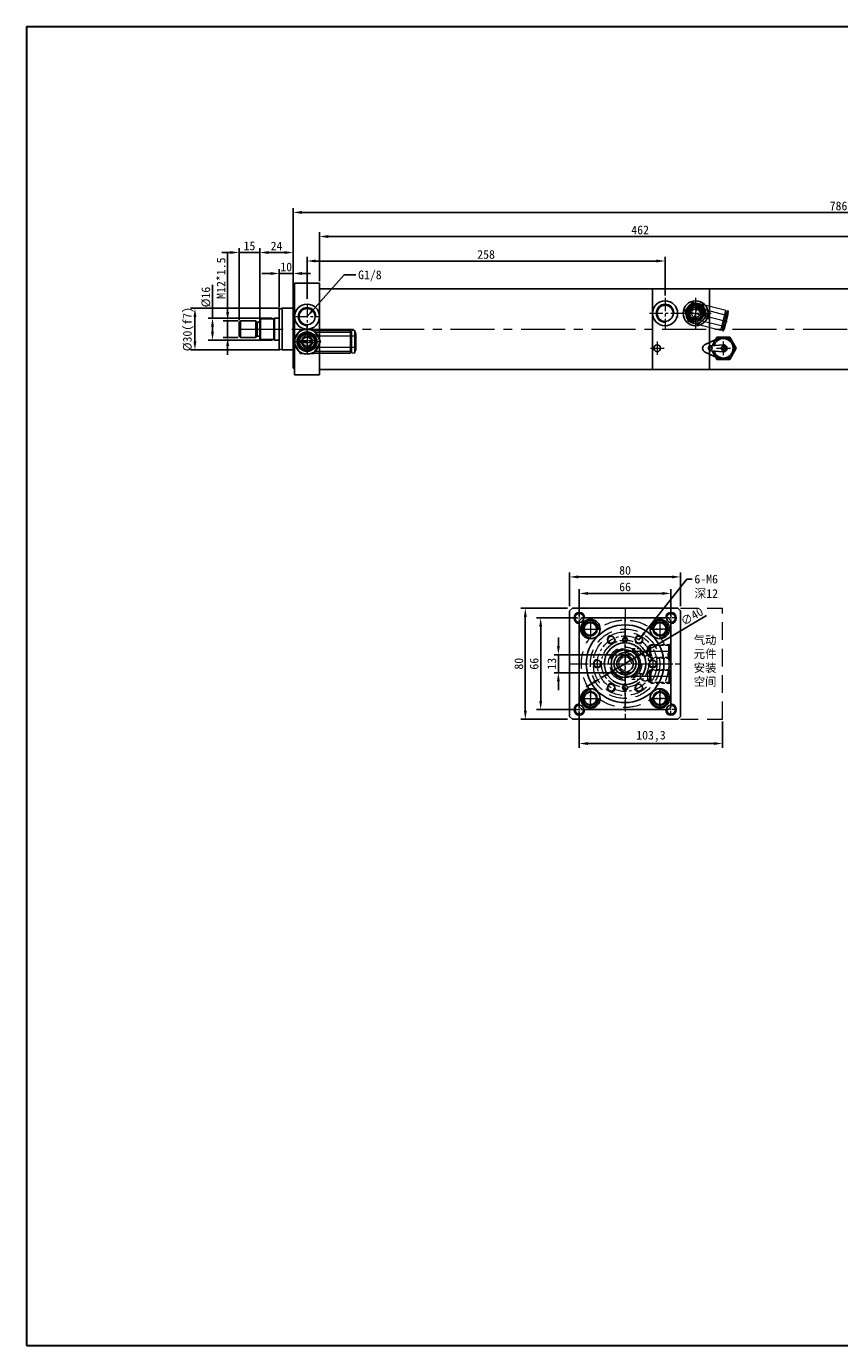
# Model space of a CAD drawing. Header units: millimetres. Extents: x 1491 to 2891, y 8297 to 9247.
# Tile 1 of 15: x 1491 to 2077, y 8297 to 9247. Entities that reach past the tile are written whole.
import ezdxf

# ---------------------------------------------------------------- set-up
doc = ezdxf.new("R2010")
doc.units = ezdxf.units.MM
doc.header["$MEASUREMENT"] = 0
doc.linetypes.add('CENTER', pattern=[50.8, 31.75, -6.35, 6.35, -6.35])
doc.linetypes.add('DASHED', pattern=[19.05, 12.7, -6.35])
doc.layers.get('Defpoints').update_dxf_attribs({"lineweight": 25})
for name, color, linetype, lineweight in [('图层1', 7, 'Continuous', 25), ('图层2', 3, 'CENTER', 13), ('图层3', 2, 'Continuous', 13), ('图层4', 1, 'Continuous', 30), ('图层5', 5, 'DASHED', 13), ('图层7', 4, 'Continuous', 13)]:
    doc.layers.add(name, color=color, linetype=linetype, lineweight=lineweight)
doc.dimstyles.new('ISO-25', dxfattribs={"dimscale": 2, "dimtxt": 2.5, "dimasz": 2.5, "dimexe": 1.25, "dimexo": 0.625, "dimtad": 1, "dimtxsty": 'Standard', "dimcen": 2.5, "dimadec": 0, "dimazin": 0, "dimtfac": 1, "dimtmove": 0, "dimatfit": 3, "dimfxl": 1, "dimarcsym": 0})

# ---------------------------------------------------------------- blocks, each defined once
blk = doc.blocks.new('*D4375')
at = {"layer": 'Defpoints', "color": 0}
for p in [(1635.88, 9035.37), (1645.12, 9035.37), (1645.12, 9023.37)]:
    blk.add_point(p, dxfattribs=at)
at = {"layer": '图层3', "color": 0, "lineweight": -2}
for p, q in [((1635.88, 9041.62), (1635.88, 9084.33)), ((1643.56, 9035.37), (1632.75, 9035.37)), ((1635.88, 9023.37), (1635.88, 9035.37)), ((1643.56, 9023.37), (1632.75, 9023.37)), ((1635.88, 9017.12), (1635.88, 9010.87))]:
    blk.add_line(p, q, dxfattribs=at)
at = {"layer": '图层3', "color": 0}
for points in [[(1634.84, 9041.62), (1636.92, 9041.62), (1635.88, 9035.37)], [(1636.92, 9017.12), (1634.84, 9017.12), (1635.88, 9023.37)]]:
    blk.add_solid(points, dxfattribs=at)
at = {"layer": '图层3', "color": 0, "insert": (1631.19, 9066.1), "char_height": 6.25, "attachment_point": 5, "rotation": 90}
blk.add_mtext('M12*1.5', dxfattribs=at)
blk = doc.blocks.new('*D4376')
at = {"layer": 'Defpoints', "color": 0}
for p in [(1669.62, 9037.37), (1624.98, 9021.37), (1669.62, 9021.37)]:
    blk.add_point(p, dxfattribs=at)
at = {"layer": '图层3', "color": 0, "lineweight": -2}
for p, q in [((1624.98, 9037.37), (1624.98, 9061.33)), ((1668.06, 9037.37), (1621.86, 9037.37)), ((1624.98, 9031.12), (1624.98, 9027.62)), ((1668.06, 9021.37), (1621.86, 9021.37))]:
    blk.add_line(p, q, dxfattribs=at)
at = {"layer": '图层3', "color": 0}
for points in [[(1626.02, 9031.12), (1623.94, 9031.12), (1624.98, 9037.37)], [(1623.94, 9027.62), (1626.02, 9027.62), (1624.98, 9021.37)]]:
    blk.add_solid(points, dxfattribs=at)
at = {"layer": '图层3', "color": 0, "insert": (1620.29, 9052.48), "char_height": 6.25, "attachment_point": 5, "rotation": 90}
blk.add_mtext('%%c16', dxfattribs=at)
blk = doc.blocks.new('*D4377')
at = {"layer": 'Defpoints', "color": 0}
for p in [(1675.12, 9044.37), (1612.34, 9014.37), (1675.12, 9014.37)]:
    blk.add_point(p, dxfattribs=at)
at = {"layer": '图层3', "color": 0, "lineweight": -2}
for p, q in [((1673.56, 9044.37), (1609.22, 9044.37)), ((1612.34, 9038.12), (1612.34, 9020.62)), ((1673.56, 9014.37), (1609.22, 9014.37))]:
    blk.add_line(p, q, dxfattribs=at)
at = {"layer": '图层3', "color": 0}
for points in [[(1613.38, 9038.12), (1611.3, 9038.12), (1612.34, 9044.37)], [(1611.3, 9020.62), (1613.38, 9020.62), (1612.34, 9014.37)]]:
    blk.add_solid(points, dxfattribs=at)
at = {"layer": '图层3', "color": 0, "insert": (1607.65, 9029.37), "char_height": 6.25, "attachment_point": 5, "rotation": 90}
blk.add_mtext('%%c30(f7)', dxfattribs=at)
blk = doc.blocks.new('*D4378')
at = {"layer": 'Defpoints', "color": 0}
for p in [(1683.12, 9069.45), (1673.12, 9043.84), (1683.12, 9043.84)]:
    blk.add_point(p, dxfattribs=at)
at = {"layer": '图层3', "color": 0, "lineweight": -2}
for p, q in [((1673.12, 9045.4), (1673.12, 9072.57)), ((1683.12, 9045.4), (1683.12, 9072.57)), ((1666.87, 9069.45), (1660.62, 9069.45)), ((1673.12, 9069.45), (1683.12, 9069.45)), ((1689.37, 9069.45), (1695.62, 9069.45))]:
    blk.add_line(p, q, dxfattribs=at)
at = {"layer": '图层3', "color": 0}
for points in [[(1666.87, 9068.4), (1666.87, 9070.49), (1673.12, 9069.45)], [(1689.37, 9070.49), (1689.37, 9068.4), (1683.12, 9069.45)]]:
    blk.add_solid(points, dxfattribs=at)
at = {"layer": '图层3', "color": 0, "insert": (1678.12, 9074.13), "char_height": 6.25, "attachment_point": 5}
blk.add_mtext('10', dxfattribs=at)
blk = doc.blocks.new('*D4379')
at = {"layer": 'Defpoints', "color": 0}
for p in [(1683.12, 9084.56), (1683.12, 9062.37), (1659.12, 9036.37)]:
    blk.add_point(p, dxfattribs=at)
at = {"layer": '图层3', "color": 0, "lineweight": -2}
for p, q in [((1659.12, 9037.94), (1659.12, 9087.68)), ((1665.37, 9084.56), (1676.87, 9084.56)), ((1683.12, 9063.94), (1683.12, 9087.68))]:
    blk.add_line(p, q, dxfattribs=at)
at = {"layer": '图层3', "color": 0}
for points in [[(1665.37, 9085.6), (1665.37, 9083.52), (1659.12, 9084.56)], [(1676.87, 9083.52), (1676.87, 9085.6), (1683.12, 9084.56)]]:
    blk.add_solid(points, dxfattribs=at)
at = {"layer": '图层3', "color": 0, "insert": (1671.12, 9089.25), "char_height": 6.25, "attachment_point": 5}
blk.add_mtext('24', dxfattribs=at)
blk = doc.blocks.new('*D4380')
at = {"layer": 'Defpoints', "color": 0}
for p in [(1659.12, 9084.56), (1644.12, 9034.37), (1659.12, 9034.37)]:
    blk.add_point(p, dxfattribs=at)
at = {"layer": '图层3', "color": 0, "lineweight": -2}
for p, q in [((1637.87, 9084.56), (1631.62, 9084.56)), ((1644.12, 9035.94), (1644.12, 9087.68)), ((1644.12, 9084.56), (1659.12, 9084.56)), ((1659.12, 9035.94), (1659.12, 9087.68)), ((1665.37, 9084.56), (1671.62, 9084.56))]:
    blk.add_line(p, q, dxfattribs=at)
at = {"layer": '图层3', "color": 0}
for points in [[(1637.87, 9083.52), (1637.87, 9085.6), (1644.12, 9084.56)], [(1665.37, 9085.6), (1665.37, 9083.52), (1659.12, 9084.56)]]:
    blk.add_solid(points, dxfattribs=at)
at = {"layer": '图层3', "color": 0, "insert": (1651.62, 9089.25), "char_height": 6.25, "attachment_point": 5}
blk.add_mtext('15', dxfattribs=at)
blk = doc.blocks.new('*D4381')
at = {"layer": 'Defpoints', "color": 0}
for p in [(1951.12, 9078.44), (1693.12, 9049.52), (1951.12, 9051.93)]:
    blk.add_point(p, dxfattribs=at)
at = {"layer": '图层3', "color": 0, "lineweight": -2}
for p, q in [((1693.12, 9051.08), (1693.12, 9081.56)), ((1699.37, 9078.44), (1944.87, 9078.44)), ((1951.12, 9053.49), (1951.12, 9081.56))]:
    blk.add_line(p, q, dxfattribs=at)
at = {"layer": '图层3', "color": 0}
for points in [[(1699.37, 9079.48), (1699.37, 9077.4), (1693.12, 9078.44)], [(1944.87, 9077.4), (1944.87, 9079.48), (1951.12, 9078.44)]]:
    blk.add_solid(points, dxfattribs=at)
at = {"layer": '图层3', "color": 0, "insert": (1822.12, 9083.13), "char_height": 6.25, "attachment_point": 5}
blk.add_mtext('258', dxfattribs=at)
blk = doc.blocks.new('*D4382')
at = {"layer": 'Defpoints', "color": 0}
for p in [(2164.12, 9096.08), (1702.12, 9062.37), (2164.12, 9062.37)]:
    blk.add_point(p, dxfattribs=at)
at = {"layer": '图层3', "color": 0, "lineweight": -2}
for p, q in [((1702.12, 9063.94), (1702.12, 9099.21)), ((1708.37, 9096.08), (2157.87, 9096.08)), ((2164.12, 9063.94), (2164.12, 9099.21))]:
    blk.add_line(p, q, dxfattribs=at)
at = {"layer": '图层3', "color": 0}
for points in [[(1708.37, 9097.12), (1708.37, 9095.04), (1702.12, 9096.08)], [(2157.87, 9095.04), (2157.87, 9097.12), (2164.12, 9096.08)]]:
    blk.add_solid(points, dxfattribs=at)
at = {"layer": '图层3', "color": 0, "insert": (1933.12, 9100.77), "char_height": 6.25, "attachment_point": 5}
blk.add_mtext('462', dxfattribs=at)
blk = doc.blocks.new('*D4383')
at = {"layer": 'Defpoints', "color": 0}
for p in [(2469.02, 9113.41), (1683.12, 9084.56), (2469.02, 9069.37)]:
    blk.add_point(p, dxfattribs=at)
at = {"layer": '图层3', "color": 0, "lineweight": -2}
for p, q in [((1683.12, 9086.12), (1683.12, 9116.54)), ((1689.37, 9113.41), (2462.77, 9113.41)), ((2469.02, 9070.94), (2469.02, 9116.54))]:
    blk.add_line(p, q, dxfattribs=at)
at = {"layer": '图层3', "color": 0}
for points in [[(1689.37, 9114.46), (1689.37, 9112.37), (1683.12, 9113.41)], [(2462.77, 9112.37), (2462.77, 9114.46), (2469.02, 9113.41)]]:
    blk.add_solid(points, dxfattribs=at)
at = {"layer": '图层3', "color": 0, "insert": (2076.07, 9118.1), "char_height": 6.25, "attachment_point": 5}
blk.add_mtext('786', dxfattribs=at)
blk = doc.blocks.new('*D4384')
at = {"layer": 'Defpoints', "color": 0}
for p in [(1962.28, 8850.95), (1882.28, 8828.43), (1962.28, 8828.43)]:
    blk.add_point(p, dxfattribs=at)
at = {"layer": '图层3', "color": 0, "lineweight": -2}
for p, q in [((1882.28, 8830), (1882.28, 8854.08)), ((1962.28, 8830), (1962.28, 8854.08)), ((1888.53, 8850.95), (1956.03, 8850.95))]:
    blk.add_line(p, q, dxfattribs=at)
at = {"layer": '图层3', "color": 0}
for points in [[(1888.53, 8851.99), (1888.53, 8849.91), (1882.28, 8850.95)], [(1956.03, 8849.91), (1956.03, 8851.99), (1962.28, 8850.95)]]:
    blk.add_solid(points, dxfattribs=at)
at = {"layer": '图层3', "color": 0, "insert": (1922.28, 8855.64), "char_height": 6.25, "attachment_point": 5}
blk.add_mtext('80', dxfattribs=at)
blk = doc.blocks.new('*D4385')
at = {"layer": 'Defpoints', "color": 0}
for p in [(1882.28, 8828.43), (1850.4, 8748.43), (1882.28, 8748.43)]:
    blk.add_point(p, dxfattribs=at)
at = {"layer": '图层3', "color": 0, "lineweight": -2}
for p, q in [((1880.72, 8828.43), (1847.28, 8828.43)), ((1850.4, 8822.18), (1850.4, 8754.68)), ((1880.72, 8748.43), (1847.28, 8748.43))]:
    blk.add_line(p, q, dxfattribs=at)
at = {"layer": '图层3', "color": 0}
for points in [[(1851.44, 8822.18), (1849.36, 8822.18), (1850.4, 8828.43)], [(1849.36, 8754.68), (1851.44, 8754.68), (1850.4, 8748.43)]]:
    blk.add_solid(points, dxfattribs=at)
at = {"layer": '图层3', "color": 0, "insert": (1845.71, 8788.43), "char_height": 6.25, "attachment_point": 5, "rotation": 90}
blk.add_mtext('80', dxfattribs=at)
blk = doc.blocks.new('*D4386')
at = {"layer": 'Defpoints', "color": 0}
for p in [(1955.28, 8839.06), (1889.28, 8821.43), (1955.28, 8821.43)]:
    blk.add_point(p, dxfattribs=at)
at = {"layer": '图层3', "color": 0, "lineweight": -2}
for p, q in [((1889.28, 8823), (1889.28, 8842.18)), ((1895.53, 8839.06), (1949.03, 8839.06)), ((1955.28, 8823), (1955.28, 8842.18))]:
    blk.add_line(p, q, dxfattribs=at)
at = {"layer": '图层3', "color": 0}
for points in [[(1895.53, 8840.1), (1895.53, 8838.01), (1889.28, 8839.06)], [(1949.03, 8838.01), (1949.03, 8840.1), (1955.28, 8839.06)]]:
    blk.add_solid(points, dxfattribs=at)
at = {"layer": '图层3', "color": 0, "insert": (1922.28, 8843.74), "char_height": 6.25, "attachment_point": 5}
blk.add_mtext('66', dxfattribs=at)
blk = doc.blocks.new('*D4387')
at = {"layer": 'Defpoints', "color": 0}
for p in [(1889.28, 8821.43), (1861.46, 8755.43), (1889.28, 8755.43)]:
    blk.add_point(p, dxfattribs=at)
at = {"layer": '图层3', "color": 0, "lineweight": -2}
for p, q in [((1887.72, 8821.43), (1858.33, 8821.43)), ((1861.46, 8815.18), (1861.46, 8761.68)), ((1887.72, 8755.43), (1858.33, 8755.43))]:
    blk.add_line(p, q, dxfattribs=at)
at = {"layer": '图层3', "color": 0}
for points in [[(1862.5, 8815.18), (1860.42, 8815.18), (1861.46, 8821.43)], [(1860.42, 8761.68), (1862.5, 8761.68), (1861.46, 8755.43)]]:
    blk.add_solid(points, dxfattribs=at)
at = {"layer": '图层3', "color": 0, "insert": (1856.77, 8788.43), "char_height": 6.25, "attachment_point": 5, "rotation": 90}
blk.add_mtext('66', dxfattribs=at)
blk = doc.blocks.new('*D4388')
at = {"layer": 'Defpoints', "color": 0}
for p in [(1917.62, 8794.93), (1874.21, 8781.93), (1917.62, 8781.93)]:
    blk.add_point(p, dxfattribs=at)
at = {"layer": '图层3', "color": 0, "lineweight": -2}
for p, q in [((1874.21, 8801.18), (1874.21, 8807.43)), ((1916.06, 8794.93), (1871.09, 8794.93)), ((1874.21, 8794.93), (1874.21, 8781.93)), ((1916.06, 8781.93), (1871.09, 8781.93)), ((1874.21, 8775.68), (1874.21, 8769.43))]:
    blk.add_line(p, q, dxfattribs=at)
at = {"layer": '图层3', "color": 0}
for points in [[(1873.17, 8801.18), (1875.26, 8801.18), (1874.21, 8794.93)], [(1875.26, 8775.68), (1873.17, 8775.68), (1874.21, 8781.93)]]:
    blk.add_solid(points, dxfattribs=at)
at = {"layer": '图层3', "color": 0, "insert": (1869.53, 8788.43), "char_height": 6.25, "attachment_point": 5, "rotation": 90}
blk.add_mtext('13', dxfattribs=at)
blk = doc.blocks.new('*D4389')
at = {"layer": 'Defpoints', "color": 0}
for p in [(1939.48, 8798.64), (1905.09, 8778.22)]:
    blk.add_point(p, dxfattribs=at)
at = {"layer": '图层3', "color": 0, "lineweight": -2}
for p, q in [((1944.85, 8801.84), (1980.92, 8823.25)), ((1905.09, 8778.22), (1939.48, 8798.64)), ((1899.71, 8775.03), (1894.34, 8771.84))]:
    blk.add_line(p, q, dxfattribs=at)
at = {"layer": '图层3', "color": 0}
for points in [[(1944.32, 8802.73), (1945.38, 8800.94), (1939.48, 8798.64)], [(1900.24, 8774.13), (1899.18, 8775.93), (1905.09, 8778.22)]]:
    blk.add_solid(points, dxfattribs=at)
at = {"layer": '图层3', "color": 0, "insert": (1970.47, 8822.5), "char_height": 6.25, "attachment_point": 5, "rotation": 30.70218}
blk.add_mtext('∅40', dxfattribs=at)
blk = doc.blocks.new('*D4390')
at = {"layer": 'Defpoints', "color": 0}
for p in [(1889.28, 8755.43), (1992.58, 8748.43), (1992.58, 8730.97)]:
    blk.add_point(p, dxfattribs=at)
at = {"layer": '图层3', "color": 0, "lineweight": -2}
for p, q in [((1889.28, 8753.87), (1889.28, 8727.84)), ((1992.58, 8746.87), (1992.58, 8727.84)), ((1895.53, 8730.97), (1986.33, 8730.97))]:
    blk.add_line(p, q, dxfattribs=at)
at = {"layer": '图层3', "color": 0}
for points in [[(1895.53, 8732.01), (1895.53, 8729.93), (1889.28, 8730.97)], [(1986.33, 8729.93), (1986.33, 8732.01), (1992.58, 8730.97)]]:
    blk.add_solid(points, dxfattribs=at)
at = {"layer": '图层3', "color": 0, "insert": (1940.93, 8736.18), "char_height": 6.25, "attachment_point": 5}
blk.add_mtext('103,3', dxfattribs=at)

msp = doc.modelspace()

# ---------------------------------------------------------------- linework, layer by layer
at = {"layer": '图层1'}
for p, q in [((1683.123, 9057.374), (1683.123, 9001.374)), ((1684.123, 9057.374), (1683.123, 9057.374)), ((1684.123, 9062.374), (1702.123, 9062.374)), ((1684.123, 9029.374), (1684.123, 9062.374)), ((1702.123, 8996.374), (1702.123, 9062.374)), ((1702.123, 9058.374), (1942.123, 9058.374)), ((1942.123, 9000.374), (1942.123, 9058.374)), ((1942.123, 9058.374), (2164.123, 9058.374)), ((1983.123, 9000.374), (1983.123, 9058.374)), ((1673.123, 9043.839), (1675.123, 9044.374)), ((1675.123, 9044.374), (1683.123, 9044.374)), ((1675.123, 9014.374), (1675.123, 9044.374)), ((1645.123, 9035.374), (1644.123, 9034.374)), ((1645.123, 9035.374), (1656.123, 9035.374)), ((1645.123, 9035.374), (1645.123, 9023.374)), ((1656.123, 9035.374), (1656.123, 9023.374)), ((1657.123, 9034.374), (1656.123, 9035.374)), ((1659.623, 9036.874), (1659.123, 9036.374)), ((1659.123, 9036.374), (1659.123, 9022.374)), ((1659.623, 9036.874), (1659.623, 9021.874)), ((1669.123, 9036.874), (1659.623, 9036.874)), ((1669.623, 9037.374), (1669.123, 9036.874)), ((1669.123, 9036.874), (1669.123, 9021.874)), ((1669.623, 9037.374), (1673.123, 9037.374)), ((1669.623, 9037.374), (1669.623, 9021.374)), ((1673.123, 9014.91), (1673.123, 9043.839)), ((1644.123, 9034.374), (1644.123, 9024.374)), ((1657.123, 9034.374), (1657.123, 9024.374)), ((1657.123, 9034.374), (1659.123, 9034.374)), ((1684.123, 9029.374), (1684.123, 8996.374)), ((1644.123, 9024.374), (1645.123, 9023.374)), ((1645.123, 9023.374), (1656.123, 9023.374)), ((1657.123, 9024.374), (1656.123, 9023.374)), ((1657.123, 9024.374), (1659.123, 9024.374)), ((1659.123, 9022.374), (1659.623, 9021.874)), ((1669.123, 9021.874), (1659.623, 9021.874)), ((1669.123, 9021.874), (1669.623, 9021.374)), ((1669.623, 9021.374), (1673.123, 9021.374)), ((1979.873, 9018.308), (1989.789, 9022.853)), ((1983.983, 9017.375), (1992.928, 9018.073)), ((1988.504, 9023.581), (1987.47, 9021.79)), ((1997.742, 9023.581), (1988.504, 9023.581)), ((2002.36, 9015.581), (1997.742, 9023.581)), ((1997.742, 9007.581), (2002.36, 9015.581)), ((1673.123, 9014.91), (1675.123, 9014.374)), ((1675.123, 9014.374), (1683.123, 9014.374)), ((1979.873, 9012.854), (1989.789, 9008.308)), ((1983.983, 9013.786), (1992.928, 9013.088)), ((1987.47, 9009.371), (1988.504, 9007.581)), ((1988.504, 9007.581), (1997.742, 9007.581)), ((1684.123, 9001.374), (1683.123, 9001.374)), ((1702.123, 9000.374), (1942.123, 9000.374)), ((1942.123, 9000.374), (2164.123, 9000.374)), ((1684.123, 8996.374), (1702.123, 8996.374)), ((1884.282, 8828.433), (1882.282, 8826.433)), ((1882.282, 8826.433), (1882.282, 8750.433)), ((1884.282, 8828.433), (1960.282, 8828.433)), ((1962.282, 8826.433), (1960.282, 8828.433)), ((1962.282, 8826.433), (1962.282, 8750.433)), ((1891.282, 8821.433), (1889.282, 8819.433)), ((1889.282, 8757.433), (1889.282, 8819.433)), ((1891.282, 8821.433), (1953.282, 8821.433)), ((1955.282, 8819.433), (1953.282, 8821.433)), ((1955.282, 8757.433), (1955.282, 8819.433)), ((1917.619, 8794.933), (1926.946, 8794.933)), ((1917.619, 8781.933), (1926.946, 8781.933)), ((1884.282, 8748.433), (1882.282, 8750.433)), ((1889.282, 8757.433), (1891.282, 8755.433)), ((1891.282, 8755.433), (1953.282, 8755.433)), ((1955.282, 8757.433), (1953.282, 8755.433)), ((1962.282, 8750.433), (1960.282, 8748.433)), ((1884.282, 8748.433), (1960.282, 8748.433))]:
    msp.add_line(p, q, dxfattribs=at)
for centre, radius in [((1693.123, 9038.374), 9), ((1693.123, 9038.374), 5.8), ((1951.123, 9040.781), 9), ((1951.123, 9040.781), 5.8), ((1973.123, 9040.781), 9), ((1973.123, 9040.781), 5.8), ((1693.123, 9020.374), 9), ((1693.123, 9020.374), 5.8), ((1945.423, 9015.581), 2.4), ((1984.123, 9015.581), 1), ((1993.123, 9015.581), 1.5), ((1889.282, 8821.433), 3.25), ((1897.282, 8813.433), 7), ((1897.282, 8813.433), 5), ((1897.282, 8813.433), 4.5), ((1922.282, 8788.433), 28), ((1922.282, 8788.433), 28), ((1947.282, 8813.433), 7), ((1947.282, 8813.433), 5), ((1947.282, 8813.433), 4.5), ((1955.282, 8821.433), 3.25), ((1912.282, 8805.754), 2.5), ((1932.282, 8805.754), 2.5), ((1922.282, 8788.433), 15), ((1922.282, 8788.433), 10), ((1902.282, 8788.433), 2.5), ((1922.282, 8788.433), 8), ((1922.282, 8788.433), 6), ((1942.282, 8788.433), 2.5), ((1897.282, 8763.433), 7), ((1912.282, 8771.113), 2.5), ((1932.282, 8771.113), 2.5), ((1947.282, 8763.433), 7), ((1897.282, 8763.433), 5), ((1897.282, 8763.433), 4.5), ((1947.282, 8763.433), 5), ((1947.282, 8763.433), 4.5), ((1889.282, 8755.433), 3.25), ((1955.282, 8755.433), 3.25)]:
    msp.add_circle(centre, radius, dxfattribs=at)
for centre, radius, start, end in [((1981.123, 9015.581), 3, 114.624318, 245.375682), ((1984.123, 9015.581), 1.8, 94.460844, 265.539156), ((1993.123, 9015.581), 8, 193.749113, 166.250887), ((1993.123, 9015.581), 7, 196.463989, 163.536011), ((1993.123, 9015.581), 2.5, 265.539156, 94.460844)]:
    msp.add_arc(centre, radius, start, end, dxfattribs=at)
at = {"layer": '图层2', "ltscale": 0.3}
for p, q in [((1693.123, 9047.374), (1693.123, 9027.227)), ((1951.123, 9051.928), (1951.123, 9029.633)), ((1973.123, 9051.928), (1973.123, 9029.633)), ((1684.123, 9038.374), (1702.123, 9038.374)), ((1939.975, 9040.781), (1962.27, 9040.781)), ((1961.975, 9040.781), (1984.27, 9040.781)), ((1693.123, 9011.374), (1693.123, 9031.522)), ((1683.123, 9020.374), (1702.938, 9020.374)), ((1945.423, 9020.506), (1945.423, 9010.656)), ((1922.282, 8828.433), (1922.282, 8748.433)), ((1882.282, 8788.433), (1962.282, 8788.433))]:
    msp.add_line(p, q, dxfattribs=at)
at = {"layer": '图层2'}
for p, q in [((1644.123, 9029.374), (2469.023, 9029.374)), ((1940.498, 9015.581), (1950.347, 9015.581)), ((1988.123, 9015.581), (1998.123, 9015.581)), ((1993.123, 9010.581), (1993.123, 9020.581)), ((1922.282, 8797.433), (1955.282, 8797.433)), ((1922.282, 8779.433), (1955.282, 8779.433))]:
    msp.add_line(p, q, dxfattribs=at)
at = {"layer": '图层2', "ltscale": 0.1}
for p, q in [((1885.282, 8821.433), (1893.282, 8821.433)), ((1889.282, 8825.433), (1889.282, 8817.433)), ((1959.282, 8821.433), (1951.282, 8821.433)), ((1955.282, 8825.433), (1955.282, 8817.433)), ((1889.282, 8751.433), (1889.282, 8759.433)), ((1955.282, 8751.433), (1955.282, 8759.433)), ((1885.282, 8755.433), (1893.282, 8755.433)), ((1959.282, 8755.433), (1951.282, 8755.433))]:
    msp.add_line(p, q, dxfattribs=at)
at = {"layer": '图层2', "ltscale": 0.2}
for p, q in [((1897.282, 8820.433), (1897.282, 8806.433)), ((1897.282, 8819.433), (1897.282, 8807.433)), ((1922.282, 8755.433), (1922.282, 8821.433)), ((1947.282, 8820.433), (1947.282, 8806.433)), ((1947.282, 8819.433), (1947.282, 8807.433)), ((1890.282, 8813.433), (1904.282, 8813.433)), ((1891.282, 8813.433), (1903.282, 8813.433)), ((1940.282, 8813.433), (1954.282, 8813.433)), ((1953.282, 8813.433), (1941.282, 8813.433)), ((1889.282, 8788.433), (1955.282, 8788.433)), ((1897.282, 8770.433), (1897.282, 8756.433)), ((1897.282, 8757.433), (1897.282, 8769.433)), ((1947.282, 8770.433), (1947.282, 8756.433)), ((1947.282, 8757.433), (1947.282, 8769.433)), ((1890.282, 8763.433), (1904.282, 8763.433)), ((1891.282, 8763.433), (1903.282, 8763.433)), ((1940.282, 8763.433), (1954.282, 8763.433)), ((1953.282, 8763.433), (1941.282, 8763.433))]:
    msp.add_line(p, q, dxfattribs=at)
at = {"layer": '图层2', "ltscale": 0.3}
for radius in [20, 17]:
    msp.add_circle((1922.282, 8788.433), radius, dxfattribs=at)
at = {"layer": '图层4'}
for p, q in [((1490.872, 9247.395), (2890.872, 9247.395)), ((1490.872, 9247.395), (1490.872, 8297.395)), ((1917.924, 8779.433), (1918.424, 8779.433)), ((1490.872, 8297.395), (2890.872, 8297.395)), ((1940.872, 8297.395), (2890.872, 8297.395))]:
    msp.add_line(p, q, dxfattribs=at)
at = {"layer": '图层5'}
for p, q in [((1962.282, 8828.433), (1992.578, 8828.433)), ((1992.578, 8748.433), (1992.578, 8828.433)), ((1939.782, 8801.683), (1938.483, 8799.433)), ((1938.483, 8795.433), (1938.483, 8799.433)), ((1939.782, 8793.183), (1939.782, 8801.683)), ((1940.782, 8792.533), (1940.782, 8802.333)), ((1953.782, 8801.683), (1954.782, 8802.683)), ((1953.782, 8793.183), (1953.782, 8801.683)), ((1954.782, 8789.933), (1954.782, 8804.933)), ((1954.782, 8804.933), (1955.282, 8804.933)), ((1939.782, 8793.183), (1938.483, 8795.433)), ((1953.782, 8793.183), (1954.782, 8792.183)), ((1954.782, 8789.933), (1955.282, 8789.933)), ((1939.782, 8783.683), (1938.483, 8781.433)), ((1938.483, 8781.433), (1938.483, 8777.433)), ((1939.782, 8783.683), (1939.782, 8775.183)), ((1940.782, 8784.333), (1940.782, 8774.533)), ((1953.782, 8783.683), (1954.782, 8784.683)), ((1953.782, 8783.683), (1953.782, 8775.183)), ((1954.782, 8786.933), (1955.282, 8786.933)), ((1954.782, 8786.933), (1954.782, 8771.933)), ((1939.782, 8775.183), (1938.483, 8777.433)), ((1953.782, 8775.183), (1954.782, 8774.183)), ((1954.782, 8771.933), (1955.282, 8771.933)), ((1962.282, 8748.433), (1992.578, 8748.433))]:
    msp.add_line(p, q, dxfattribs=at)
at = {"layer": '图层5', "ltscale": 0.2}
for p, q in [((1927.082, 8799.431), (1935.483, 8799.43)), ((1939.782, 8801.683), (1953.782, 8801.683)), ((1940.782, 8802.333), (1954.432, 8802.333)), ((1932.029, 8795.433), (1935.483, 8795.433)), ((1939.782, 8793.183), (1953.782, 8793.183)), ((1940.782, 8792.533), (1954.432, 8792.533)), ((1932.029, 8781.433), (1935.483, 8781.433)), ((1939.782, 8783.683), (1953.782, 8783.683)), ((1940.782, 8784.333), (1954.432, 8784.333)), ((1927.082, 8777.435), (1935.483, 8777.436)), ((1939.782, 8775.183), (1953.782, 8775.183)), ((1940.782, 8774.533), (1954.432, 8774.533))]:
    msp.add_line(p, q, dxfattribs=at)
at = {"layer": '图层5'}
for centre, radius in [((1922.282, 8788.433), 31.5), ((1922.282, 8788.433), 25), ((1922.282, 8788.433), 22.9), ((1922.282, 8805.433), 1.5), ((1922.282, 8788.433), 12), ((1922.282, 8788.433), 11), ((1936.782, 8797.433), 3.5), ((1936.782, 8779.433), 3.5), ((1922.282, 8771.433), 1.5)]:
    msp.add_circle(centre, radius, dxfattribs=at)
for centre, start, end in [((1922.282, 8805.433), 356.627713, 270), ((1922.282, 8771.433), 90, 3.372287)]:
    msp.add_arc(centre, 2, start, end, dxfattribs=at)
at = {"layer": '图层7'}
for p, q in [((1966.796, 9044.321), (1965.291, 9042.78)), ((1969.434, 9047.022), (1966.796, 9044.321)), ((1970.939, 9048.563), (1969.434, 9047.022)), ((1973.026, 9048.03), (1970.939, 9048.563)), ((1971.229, 9033.362), (1975.017, 9048.199)), ((1971.329, 9033.756), (1974.916, 9047.805)), ((1978.77, 9046.563), (1973.026, 9048.03)), ((1994.86, 9042.713), (1974.916, 9047.805)), ((1980.954, 9038.781), (1978.77, 9046.563)), ((1965.291, 9042.78), (1965.873, 9040.707)), ((1965.705, 9042.675), (1995.801, 9034.99)), ((1965.873, 9040.707), (1966.893, 9037.072)), ((1966.893, 9037.072), (1967.475, 9034.998)), ((1967.475, 9034.998), (1969.562, 9034.465)), ((1972.381, 9037.874), (1977.225, 9036.637)), ((1978.71, 9042.45), (1973.865, 9043.687)), ((1975.307, 9032.998), (1980.954, 9038.781)), ((1976.978, 9035.668), (1978.957, 9043.419)), ((1976.978, 9035.668), (1994.418, 9031.215)), ((1996.397, 9038.966), (1978.957, 9043.419)), ((1979.647, 9037.618), (1982.599, 9036.865)), ((1979.789, 9037.582), (1980.506, 9040.392)), ((1983.316, 9039.674), (1980.364, 9040.428)), ((1982.599, 9036.865), (1983.316, 9039.674)), ((1991.273, 9028.664), (1994.86, 9042.713)), ((1992.151, 9028.439), (1995.738, 9042.489)), ((1993.243, 9028.161), (1996.83, 9042.21)), ((1994.152, 9030.173), (1996.663, 9040.008)), ((1995.2, 9040.381), (1994.322, 9040.606)), ((1996.83, 9042.21), (1995.738, 9042.489)), ((1996.663, 9040.008), (1996.83, 9042.21)), ((1688.215, 9028.874), (1683.308, 9020.374)), ((1698.03, 9028.874), (1688.215, 9028.874)), ((1693.123, 9030.161), (1693.123, 9011.374)), ((1696.212, 9028.774), (1698.088, 9028.774)), ((1697.097, 9028.394), (1698.308, 9028.394)), ((1702.938, 9020.374), (1698.03, 9028.874)), ((1698.088, 9028.774), (1724.523, 9028.774)), ((1698.308, 9028.394), (1724.523, 9028.394)), ((1699.006, 9027.119), (1724.523, 9027.119)), ((1699.044, 9027.119), (1724.523, 9027.119)), ((1724.523, 9011.974), (1724.523, 9028.774)), ((1725.423, 9025.708), (1724.523, 9025.708)), ((1725.423, 9012.374), (1725.423, 9028.374)), ((1727.636, 9028.374), (1725.423, 9028.374)), ((1727.636, 9012.374), (1727.636, 9028.374)), ((1728.523, 9025.708), (1727.636, 9028.374)), ((1728.523, 9015.041), (1728.523, 9025.708)), ((1969.562, 9034.465), (1975.307, 9032.998)), ((1971.329, 9033.756), (1991.273, 9028.664)), ((1991.811, 9030.771), (1992.689, 9030.547)), ((1992.151, 9028.439), (1993.243, 9028.161)), ((1993.243, 9028.161), (1994.152, 9030.173)), ((1683.308, 9020.374), (1688.215, 9011.874)), ((1687.82, 9021.224), (1698.425, 9021.224)), ((1698.425, 9019.524), (1687.82, 9019.524)), ((1693.123, 9023.664), (1693.123, 9024.374)), ((1728.523, 9024.374), (1693.123, 9024.374)), ((1693.123, 9016.374), (1693.123, 9017.085)), ((1693.123, 9016.374), (1728.523, 9016.374)), ((1698.03, 9011.874), (1702.938, 9020.374)), ((1688.215, 9011.874), (1698.03, 9011.874)), ((1696.212, 9011.974), (1698.088, 9011.974)), ((1697.097, 9012.355), (1698.308, 9012.355)), ((1698.088, 9011.974), (1724.523, 9011.974)), ((1698.308, 9012.355), (1724.523, 9012.355)), ((1699.006, 9013.63), (1724.523, 9013.63)), ((1699.044, 9013.63), (1724.523, 9013.63)), ((1724.523, 9015.041), (1725.423, 9015.041)), ((1725.423, 9012.374), (1727.636, 9012.374)), ((1727.636, 9012.374), (1728.523, 9015.041))]:
    msp.add_line(p, q, dxfattribs=at)
for points in [[(1974.916, 9047.805), (1975.182, 9047.732), (1975.705, 9047.555), (1976.212, 9047.34), (1976.459, 9047.217), (1976.702, 9047.086), (1977.171, 9046.795), (1977.616, 9046.47), (1978.036, 9046.112), (1978.427, 9045.724), (1978.787, 9045.306), (1978.955, 9045.088), (1979.115, 9044.863), (1979.29, 9044.593), (1979.338, 9044.514), (1979.384, 9044.435), (1979.407, 9044.395), (1979.43, 9044.355), (1979.475, 9044.275), (1979.519, 9044.194), (1979.562, 9044.113), (1979.603, 9044.031), (1979.644, 9043.949), (1979.664, 9043.907), (1979.684, 9043.866), (1979.722, 9043.782), (1979.76, 9043.698), (1979.796, 9043.614), (1979.832, 9043.529), (1979.866, 9043.444), (1979.883, 9043.401), (1979.899, 9043.358), (1979.931, 9043.272), (1979.962, 9043.185), (1979.992, 9043.099), (1980.021, 9043.011), (1980.049, 9042.924), (1980.062, 9042.88), (1980.075, 9042.836), (1980.101, 9042.747), (1980.125, 9042.659), (1980.149, 9042.57), (1980.171, 9042.48), (1980.192, 9042.391), (1980.202, 9042.346), (1980.212, 9042.301), (1980.23, 9042.211), (1980.248, 9042.121), (1980.256, 9042.076), (1980.264, 9042.031), (1980.28, 9041.94), (1980.294, 9041.849), (1980.3, 9041.804), (1980.307, 9041.758), (1980.318, 9041.667), (1980.329, 9041.576), (1980.339, 9041.484), (1980.347, 9041.393), (1980.354, 9041.301), (1980.357, 9041.255), (1980.36, 9041.209), (1980.365, 9041.117), (1980.369, 9041.026), (1980.371, 9040.934), (1980.373, 9040.842), (1980.373, 9040.75), (1980.372, 9040.704), (1980.372, 9040.658), (1980.37, 9040.566), (1980.366, 9040.474), (1980.364, 9040.428)], [(1979.647, 9037.618), (1979.627, 9037.577), (1979.585, 9037.495), (1979.543, 9037.413), (1979.522, 9037.373), (1979.5, 9037.332), (1979.456, 9037.251), (1979.411, 9037.171), (1979.364, 9037.092), (1979.317, 9037.013), (1979.269, 9036.935), (1979.244, 9036.896), (1979.219, 9036.857), (1979.169, 9036.78), (1979.118, 9036.704), (1979.066, 9036.628), (1979.013, 9036.553), (1978.959, 9036.479), (1978.931, 9036.442), (1978.904, 9036.405), (1978.848, 9036.332), (1978.791, 9036.26), (1978.762, 9036.224), (1978.733, 9036.189), (1978.674, 9036.118), (1978.615, 9036.048), (1978.585, 9036.013), (1978.554, 9035.979), (1978.493, 9035.91), (1978.431, 9035.842), (1978.368, 9035.775), (1978.304, 9035.709), (1978.239, 9035.644), (1978.206, 9035.612), (1978.174, 9035.58), (1978.107, 9035.516), (1978.04, 9035.453), (1977.972, 9035.391), (1977.903, 9035.33), (1977.834, 9035.27), (1977.799, 9035.24), (1977.764, 9035.211), (1977.693, 9035.152), (1977.621, 9035.095), (1977.548, 9035.038), (1977.475, 9034.983), (1977.401, 9034.928), (1977.364, 9034.901), (1977.327, 9034.874), (1977.252, 9034.821), (1977.176, 9034.769), (1977.099, 9034.718), (1977.022, 9034.669), (1976.944, 9034.62), (1976.905, 9034.595), (1976.866, 9034.572), (1976.787, 9034.525), (1976.707, 9034.479), (1976.424, 9034.326), (1976.176, 9034.205), (1975.924, 9034.094), (1975.408, 9033.9), (1974.878, 9033.746), (1974.338, 9033.633), (1973.791, 9033.562), (1973.241, 9033.532), (1972.965, 9033.532), (1972.689, 9033.544), (1972.141, 9033.598), (1971.598, 9033.693), (1971.329, 9033.756)], [(1973.865, 9043.687), (1973.907, 9043.676), (1973.991, 9043.652), (1974.074, 9043.626), (1974.116, 9043.612), (1974.157, 9043.597), (1974.238, 9043.566), (1974.319, 9043.532), (1974.398, 9043.496), (1974.477, 9043.458), (1974.554, 9043.417), (1974.592, 9043.396), (1974.63, 9043.375), (1974.705, 9043.33), (1974.778, 9043.283), (1974.85, 9043.233), (1974.921, 9043.182), (1974.99, 9043.129), (1975.024, 9043.101), (1975.057, 9043.074), (1975.123, 9043.016), (1975.188, 9042.957), (1975.219, 9042.927), (1975.25, 9042.896), (1975.311, 9042.833), (1975.369, 9042.769), (1975.398, 9042.736), (1975.426, 9042.703), (1975.481, 9042.635), (1975.534, 9042.566), (1975.585, 9042.495), (1975.634, 9042.422), (1975.68, 9042.349), (1975.703, 9042.311), (1975.725, 9042.274), (1975.767, 9042.197), (1975.807, 9042.12), (1975.845, 9042.041), (1975.881, 9041.961), (1975.914, 9041.881), (1975.93, 9041.84), (1975.945, 9041.799), (1975.973, 9041.717), (1975.999, 9041.633), (1976.023, 9041.549), (1976.044, 9041.465), (1976.062, 9041.379), (1976.071, 9041.336), (1976.079, 9041.294), (1976.092, 9041.207), (1976.103, 9041.121), (1976.112, 9041.034), (1976.118, 9040.947), (1976.122, 9040.86), (1976.123, 9040.816), (1976.123, 9040.772), (1976.121, 9040.685), (1976.117, 9040.598), (1976.111, 9040.511), (1976.102, 9040.424), (1976.09, 9040.338), (1976.083, 9040.295), (1976.076, 9040.252), (1976.059, 9040.166), (1976.04, 9040.081), (1976.03, 9040.038), (1976.018, 9039.996), (1975.994, 9039.912), (1975.968, 9039.829), (1975.954, 9039.788), (1975.939, 9039.747), (1975.908, 9039.665), (1975.874, 9039.585), (1975.838, 9039.505), (1975.8, 9039.427), (1975.759, 9039.35), (1975.738, 9039.311), (1975.717, 9039.274), (1975.672, 9039.199), (1975.625, 9039.125), (1975.576, 9039.053), (1975.524, 9038.983), (1975.471, 9038.914), (1975.444, 9038.88), (1975.416, 9038.846), (1975.358, 9038.78), (1975.299, 9038.716), (1975.238, 9038.654), (1975.176, 9038.593), (1975.111, 9038.534), (1975.078, 9038.505), (1975.045, 9038.477), (1974.977, 9038.422), (1974.908, 9038.369), (1974.837, 9038.319), (1974.764, 9038.27), (1974.691, 9038.223), (1974.653, 9038.2), (1974.616, 9038.179), (1974.539, 9038.136), (1974.462, 9038.096), (1974.383, 9038.058), (1974.303, 9038.023), (1974.223, 9037.99), (1974.182, 9037.974), (1974.141, 9037.959), (1974.059, 9037.93), (1973.975, 9037.904), (1973.933, 9037.892), (1973.891, 9037.881), (1973.807, 9037.86), (1973.721, 9037.841), (1973.679, 9037.833), (1973.636, 9037.825), (1973.549, 9037.811), (1973.463, 9037.8), (1973.376, 9037.791), (1973.289, 9037.785), (1973.202, 9037.782), (1973.158, 9037.781), (1973.115, 9037.781), (1973.027, 9037.782), (1972.94, 9037.786), (1972.853, 9037.793), (1972.766, 9037.802), (1972.68, 9037.814), (1972.637, 9037.82), (1972.594, 9037.828), (1972.508, 9037.844), (1972.423, 9037.863), (1972.381, 9037.874)]]:
    msp.add_lwpolyline(points, dxfattribs=at)
for centre, radius in [((1973.123, 9040.781), 4.989), ((1973.123, 9040.781), 4.758), ((1973.123, 9040.781), 4.158), ((1693.123, 9020.374), 7.16), ((1693.123, 9020.374), 6.579), ((1693.123, 9020.374), 5.96), ((1693.123, 9020.374), 5.37), ((1693.123, 9020.374), 3.58), ((1693.123, 9020.374), 3.289)]:
    msp.add_circle(centre, radius, dxfattribs=at)
for centre, radius, start, end in [((1693.123, 9038.374), 6.5, 0, 270), ((1951.123, 9040.781), 6.5, 0, 270), ((1973.123, 9040.781), 7.25, 75.676019, 255.676019), ((1973.123, 9040.781), 6.5, 345.676019, 255.676019), ((1973.123, 9040.781), 4.283, 60.676019, 0.676019), ((1973.123, 9040.781), 3, 75.676019, 255.676019), ((1973.123, 9040.781), 7.25, 334.13906, 357.212978), ((1693.123, 9020.374), 8.95, 131.753942, 168.246058), ((1693.123, 9020.374), 6.5, 90, 0), ((1693.123, 9020.374), 8.95, 108.246058, 131.753942), ((1693.123, 9020.374), 5.723, 345, 285), ((1693.123, 9020.374), 8.95, 71.753942, 108.246058), ((1693.123, 9020.374), 8.95, 48.246058, 71.753942), ((1693.123, 9020.374), 8.95, 11.753942, 48.246058), ((1693.123, 9020.374), 8.95, 168.246058, 191.753942), ((1693.123, 9020.374), 8.95, 191.753942, 228.246058), ((1693.123, 9020.374), 4.17, 11.761423, 168.238577), ((1693.123, 9020.374), 4.17, 191.761423, 348.238577), ((1693.123, 9020.374), 8.95, 311.753942, 348.246058), ((1693.123, 9020.374), 8.95, 348.246058, 11.753942), ((1693.123, 9020.374), 8.95, 228.246058, 251.753942), ((1693.123, 9020.374), 8.95, 251.753942, 288.246058), ((1693.123, 9020.374), 8.95, 288.246058, 311.753942), ((1889.282, 8821.433), 4, 0, 270), ((1897.282, 8813.433), 6, 0, 270), ((1947.282, 8813.433), 6, 270, 180), ((1955.282, 8821.433), 4, 270, 180), ((1912.282, 8805.754), 3, 90, 0), ((1932.282, 8805.754), 3, 90, 0), ((1902.282, 8788.433), 3, 90, 0), ((1922.282, 8788.433), 4.8, 0, 270), ((1942.282, 8788.433), 3, 90, 0), ((1897.282, 8763.433), 6, 90, 0), ((1912.282, 8771.113), 3, 90, 0), ((1932.282, 8771.113), 3, 90, 0), ((1947.282, 8763.433), 6, 180, 90), ((1889.282, 8755.433), 4, 90, 0), ((1955.282, 8755.433), 4, 180, 90)]:
    msp.add_arc(centre, radius, start, end, dxfattribs=at)

# ---------------------------------------------------------------- texts
at = {"layer": '图层3', "char_height": 6.25, "attachment_point": 1}
for s, insert in [('G1/8', (1729.903, 9071.597)), ('6-M6\\P{\\fSimSun|b0|i0|c134|p54;深12}', (1972.212, 8852.528))]:
    msp.add_mtext(s, dxfattribs=dict(at, insert=insert))
at = {"layer": '图层3', "insert": (1971.743, 8808.473), "char_height": 6, "width": 19.38693, "attachment_point": 1}
msp.add_mtext('{\\fSimSun|b0|i0|c134|p54;气动元件安装空间}', dxfattribs=at)

# ---------------------------------------------------------------- dimensions: what is measured, and where the dimension line sits
at = {"layer": '图层3'}
for base, p1, p2, override, picture, middle in [((2469.023, 9113.414), (1683.123, 9084.558), (2469.023, 9069.374), {"dimscale": 2.5, "dimdec": 0, "dimtxsty": 'Standard'}, '*D4383', (2076.073, 9118.102)), ((2164.123, 9096.081), (1702.123, 9062.374), (2164.123, 9062.374), {"dimscale": 2.5}, '*D4382', (1933.123, 9100.769)), ((1659.123, 9084.558), (1644.123, 9034.374), (1659.123, 9034.374), {"dimscale": 2.5}, '*D4380', (1651.623, 9089.246)), ((1683.123, 9084.558), (1659.123, 9036.374), (1683.123, 9062.374), {"dimscale": 2.5}, '*D4379', (1671.123, 9089.246)), ((1951.123, 9078.438), (1693.123, 9049.522), (1951.123, 9051.928), {"dimscale": 2.5}, '*D4381', (1822.123, 9083.126)), ((1962.282, 8850.951), (1882.282, 8828.433), (1962.282, 8828.433), {"dimscale": 2.5}, '*D4384', (1922.282, 8855.638)), ((1955.282, 8839.055), (1889.282, 8821.433), (1955.282, 8821.433), {"dimscale": 2.5}, '*D4386', (1922.282, 8843.743)), ((1992.578, 8730.969), (1889.282, 8755.433), (1992.578, 8748.433), {"dimscale": 2.5}, '*D4390', (1940.93, 8736.177))]:
    dim = msp.add_linear_dim(base=base, p1=p1, p2=p2, dimstyle='ISO-25', override=override, dxfattribs=at)
    dim.commit()
    dim.dimension.update_dxf_attribs({"geometry": picture, "text_midpoint": middle})
for base, p1, p2, override, picture, middle in [((1635.879, 9035.374), (1645.123, 9023.374), (1645.123, 9035.374), {"dimscale": 2.5, "dimpost": 'M<>*1.5'}, '*D4375', (1631.191, 9066.104)), ((1850.402, 8748.433), (1882.282, 8828.433), (1882.282, 8748.433), {"dimscale": 2.5}, '*D4385', (1845.715, 8788.433)), ((1861.458, 8755.433), (1889.282, 8821.433), (1889.282, 8755.433), {"dimscale": 2.5}, '*D4387', (1856.77, 8788.433)), ((1874.214, 8781.933), (1917.619, 8794.933), (1917.619, 8781.933), {"dimscale": 2.5}, '*D4388', (1869.526, 8788.433))]:
    dim = msp.add_linear_dim(base=base, p1=p1, p2=p2, angle=90, dimstyle='ISO-25', override=override, dxfattribs=at)
    dim.commit()
    dim.dimension.update_dxf_attribs({"geometry": picture, "text_midpoint": middle})
dim = msp.add_linear_dim(base=(1683.123, 9069.445), p1=(1673.123, 9043.839), p2=(1683.123, 9043.839), dimstyle='ISO-25', override={"dimscale": 2.5}, dxfattribs=at)
dim.commit()
dim.dimension.update_dxf_attribs({"geometry": '*D4378', "text_midpoint": (1678.123, 9069.445), "dimtype": 160})
for base, p1, p2, override, picture, middle in [((1624.98, 9021.374), (1669.623, 9037.374), (1669.623, 9021.374), {"dimscale": 2.5, "dimpost": '%%c<>'}, '*D4376', (1624.98, 9052.479)), ((1612.341, 9014.374), (1675.123, 9044.374), (1675.123, 9014.374), {"dimscale": 2.5, "dimpost": '%%c<>(f7)'}, '*D4377', (1612.341, 9029.374))]:
    dim = msp.add_linear_dim(base=base, p1=p1, p2=p2, angle=90, dimstyle='ISO-25', override=override, dxfattribs=at)
    dim.commit()
    dim.dimension.update_dxf_attribs({"geometry": picture, "text_midpoint": middle, "dimtype": 160})
dim = msp.add_diameter_dim_2p(p1=(1905.086, 8778.221), p2=(1939.479, 8798.645), dimstyle='ISO-25', override={"dimscale": 2.5}, dxfattribs=at)
dim.commit()
dim.dimension.update_dxf_attribs({"geometry": '*D4389', "text_midpoint": (1972.861, 8818.467), "dimtype": 163})

# ---------------------------------------------------------------- leaders
at = {"layer": '图层3', "annotation_type": 0, "has_hookline": 1, "hookline_direction": 0}
for points, text_width in [([(1693.123, 9038.374), (1719.964, 9068.472), (1728.341, 9068.472)], 20.833), ([(1932.282, 8805.754), (1966.738, 8849.403), (1970.65, 8849.403)], 22.917)]:
    msp.add_leader(points, dimstyle='ISO-25', override={"dimscale": 2.5, "dimgap": 0.625, "dimtad": 0}, dxfattribs=dict(at, text_width=text_width))

doc.saveas('drawing.dxf')
